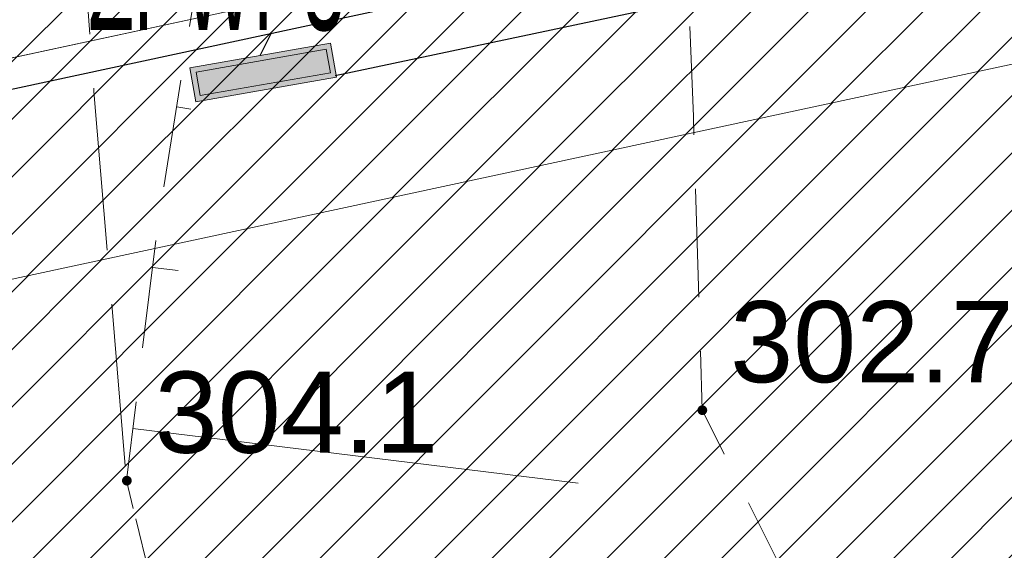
# Model space of a CAD drawing. Header units: metres. Extents: x 6567444 to 13135881, y 5574237 to 11149086.
# Tile 164 of 212: x 6567875 to 6567884, y 5574549 to 5574554. Entities that reach past the tile are written whole.
import ezdxf
from ezdxf.enums import TextEntityAlignment as Align

# ---------------------------------------------------------------- set-up
doc = ezdxf.new("R2010")
doc.units = ezdxf.units.M
for name, pattern in [('_MDCP$0$L_0_04', [1.5, 1, -0.5]), ('_MDCP$1$L_0_06', [2, 1.5, -0.5]), ('GE.I.6640.1.468.2024_MDCP_dodatkowe pomiary_12.03.2026$0$L_0_04', [1.5, 1, -0.5]), ('GE.I.6640.1.468.2024_MDCP_dodatkowe pomiary_12.03.2026$0$L_0_06', [2, 1.5, -0.5])]:
    doc.linetypes.add(name, pattern=pattern)
for name, color, linetype, lineweight in [('_MDCP$0$KR_ObiektKarto', 7, 'Continuous', 18), ('_MDCP$0$OT_Komunikacja', 7, 'Continuous', 18), ('_MDCP$0$OT_Skarpa', 7, 'Continuous', 18), ('_MDCP$0$OTRN', 7, 'Continuous', 13), ('GE.I.6640.1.468.2024_MDCP_dodatkowe pomiary_12.03.2026$0$KR_ObiektKarto', 7, 'Continuous', 18), ('GE.I.6640.1.468.2024_MDCP_dodatkowe pomiary_12.03.2026$0$OT_Komunikacja', 7, 'Continuous', 18), ('GE.I.6640.1.468.2024_MDCP_dodatkowe pomiary_12.03.2026$0$OT_Skarpa', 7, 'Continuous', 18), ('GE.I.6640.1.468.2024_MDCP_dodatkowe pomiary_12.03.2026$0$OTRN', 7, 'Continuous', 13), ('PT-IE-001 PZT - instal. elektr XREFF$0$SEL_sieci_kable_nN', 1, 'PT-IE-001 PZT - instal. elektr XREFF$0$SEL_eN', 30), ('PT-IE-001 PZT - instal. elektr XREFF$0$SEL_zlacze_nN', 1, 'PT-IE-001 PZT - instal. elektr XREFF$0$SEL_eN', 20)]:
    doc.layers.add(name, color=color, linetype=linetype, lineweight=lineweight)
for name, color, linetype in [('_MDCP$0$OTRN_O', 7, 'Continuous'), ('FORMA - Arch 01 - PZT 1 Strefy', 7, 'Continuous'), ('GE.I.6640.1.468.2024_MDCP_dodatkowe pomiary_12.03.2026$0$OTRN_O', 7, 'Continuous'), ('PT-IE-001 PZT - instal. elektr XREFF$0$SEL_atrybut_bloku1', 7, 'Continuous'), ('PT-IE-001 PZT - instal. elektr XREFF$0$SEL_atrybut_bloku2', 9, 'Continuous')]:
    doc.layers.add(name, color=color, linetype=linetype)
doc.styles.add('_MDCP$0$BDOT', font='arial.ttf', dxfattribs={"width": 0.9})
doc.styles.add('GE.I.6640.1.468.2024_MDCP_dodatkowe pomiary_12.03.2026$0$BDOT', font='arial.ttf', dxfattribs={"width": 0.9})
doc.styles.add('PT-IE-001 PZT - instal. elektr XREFF$0$ARIAL', font='ARIALN.TTF', dxfattribs={"width": 0.8})
doc.styles.add('PT-IE-001 PZT - instal. elektr XREFF$0$ROMANS', font='ARIALN.TTF', dxfattribs={"width": 0.8})
doc.linetypes.add('PT-IE-001 PZT - instal. elektr XREFF$0$SEL_eN', pattern='A,5,["eN",PT-IE-001 PZT - instal. elektr XREFF$0$ARIAL,S=1,R=0,X=1.8,Y=0.25],5', length=10)
pattern_1 = [(45, (0, 0), (-0.265165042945, 0.265165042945), [])]

# ---------------------------------------------------------------- blocks, each defined once
blk = doc.blocks.new('_MDCP$0$OTRN')
at = {"layer": '_MDCP$0$OTRN', "color": 0, "const_width": 0.09}
blk.add_lwpolyline([(-0.045, 0, 1), (0.045, 0, 1)], format="xyb", close=True, dxfattribs=at)
at = {"layer": '_MDCP$0$OTRN_O', "color": 0, "style": '_MDCP$0$BDOT'}
blk.add_attdef('RZEDNA', (0.514, 0.515), '', height=1.5, dxfattribs=at)
blk = doc.blocks.new('_MDCP')
at = {"layer": '_MDCP$0$KR_ObiektKarto', "linetype": 'Continuous', "lineweight": 18, "flags": 128}
for points in [[(6567876.2244, 5574553.31), (6567876.3546, 5574553.289)], [(6567876.0007, 5574551.827), (6567876.2368, 5574551.7981)], [(6567875.8185, 5574550.3381), (6567879.9339, 5574549.8346)]]:
    blk.add_lwpolyline(points, dxfattribs=at)
at = {"layer": '_MDCP$0$OT_Komunikacja', "color": 7, "linetype": '_MDCP$1$L_0_06', "lineweight": 18, "flags": 128}
blk.add_lwpolyline([(6567882.96, 5574514.19), (6567888.44, 5574477.38), (6567889.21, 5574475.79), (6567889.95, 5574474.97), (6567890.49, 5574474.7), (6567893.61, 5574473.71), (6567902.37, 5574471.63), (6567913.26, 5574468.91), (6567913.873, 5574468.734), (6567913.06, 5574465.175), (6567909.46, 5574465.92), (6567901.4, 5574466.74), (6567896.97, 5574466.97), (6567892.9, 5574468.19), (6567889.15, 5574469.24), (6567888, 5574469.69), (6567887.04, 5574470.68), (6567886.14, 5574472.85), (6567879.8, 5574500.83), (6567875.93, 5574514.86), (6567873.96, 5574525.12), (6567870.68, 5574544.68), (6567869.69, 5574556.86), (6567875.1, 5574558.32), (6567875.46, 5574553.45), (6567875.76, 5574549.86), (6567876.26, 5574547.82), (6567876.97, 5574544.24), (6567879.87, 5574529.68)], close=True, dxfattribs=at)
at = {"layer": '_MDCP$0$OT_Skarpa', "color": 7, "linetype": '_MDCP$0$L_0_04', "lineweight": 18, "flags": 128}
blk.add_lwpolyline([(6567884.01, 5574512.09), (6567876.86, 5574547.94), (6567876.26, 5574547.82), (6567875.76, 5574549.86), (6567876.05, 5574552.23), (6567876.57, 5574555.45), (6567878.39, 5574559.18), (6567897.71, 5574564.07), (6567907.99, 5574566.63), (6567917.65, 5574568.74), (6567919.76, 5574567.97), (6567921.57, 5574566.16), (6567922.3, 5574563.38), (6567924.42, 5574554.5), (6567927.48, 5574539.93), (6567930.14, 5574525.19), (6567933.11, 5574509.36), (6567935.59, 5574495.65), (6567937.29, 5574485.32), (6567934.85, 5574495.46), (6567931.87, 5574510.28), (6567928.6, 5574524.67), (6567925.41, 5574540.18), (6567922.33, 5574553.8), (6567920.26, 5574561.93), (6567918.72, 5574564.81), (6567916.89, 5574565.72), (6567903.79, 5574562.41), (6567889, 5574558.66), (6567880.87, 5574556.37), (6567881, 5574553.22), (6567881.08, 5574550.51), (6567883.71, 5574545.25), (6567886.81, 5574530.54), (6567887.46, 5574525.34), (6567888.95, 5574514.16)], close=True, dxfattribs=at)
at = {"layer": '_MDCP$0$OTRN', "color": 14, "xscale": 0.5, "yscale": 0.5, "zscale": 0.5}
for p, values in [((6567881.082, 5574550.508, 302.653), {'RZEDNA': '302.7'}), ((6567875.764, 5574549.857, 304.068), {'RZEDNA': '304.1'})]:
    blk.add_blockref('_MDCP$0$OTRN', p, dxfattribs=at).add_auto_attribs(values)
blk = doc.blocks.new('GE.I.6640.1.468.2024_MDCP_dodatkowe pomiary_12.03.2026$0$OTRN')
at = {"layer": 'GE.I.6640.1.468.2024_MDCP_dodatkowe pomiary_12.03.2026$0$OTRN', "color": 0, "const_width": 0.09}
blk.add_lwpolyline([(-0.045, 0, 1), (0.045, 0, 1)], format="xyb", close=True, dxfattribs=at)
at = {"layer": 'GE.I.6640.1.468.2024_MDCP_dodatkowe pomiary_12.03.2026$0$OTRN_O', "color": 0, "style": 'GE.I.6640.1.468.2024_MDCP_dodatkowe pomiary_12.03.2026$0$BDOT'}
blk.add_attdef('RZEDNA', (0.514, 0.515), '', height=1.5, dxfattribs=at)
blk = doc.blocks.new('GE.I.6640.1.468.2024_MDCP_dodatkowe pomiary_12.03.2026')
at = {"layer": 'GE.I.6640.1.468.2024_MDCP_dodatkowe pomiary_12.03.2026$0$KR_ObiektKarto', "linetype": 'Continuous', "lineweight": 18, "flags": 128}
for points in [[(6567876.2244, 5574553.31), (6567876.3546, 5574553.289)], [(6567876.0007, 5574551.827), (6567876.2368, 5574551.7981)], [(6567875.8185, 5574550.3381), (6567879.9339, 5574549.8346)]]:
    blk.add_lwpolyline(points, dxfattribs=at)
at = {"layer": 'GE.I.6640.1.468.2024_MDCP_dodatkowe pomiary_12.03.2026$0$OT_Komunikacja', "color": 7, "linetype": 'GE.I.6640.1.468.2024_MDCP_dodatkowe pomiary_12.03.2026$0$L_0_06', "lineweight": 18, "flags": 128}
blk.add_lwpolyline([(6567882.96, 5574514.19), (6567888.44, 5574477.38), (6567889.21, 5574475.79), (6567889.95, 5574474.97), (6567890.49, 5574474.7), (6567893.61, 5574473.71), (6567902.37, 5574471.63), (6567913.26, 5574468.91), (6567913.873, 5574468.734), (6567913.06, 5574465.175), (6567909.46, 5574465.92), (6567901.4, 5574466.74), (6567896.97, 5574466.97), (6567892.9, 5574468.19), (6567889.15, 5574469.24), (6567888, 5574469.69), (6567887.04, 5574470.68), (6567886.14, 5574472.85), (6567879.8, 5574500.83), (6567875.93, 5574514.86), (6567873.96, 5574525.12), (6567870.68, 5574544.68), (6567869.69, 5574556.86), (6567875.1, 5574558.32), (6567875.46, 5574553.45), (6567875.76, 5574549.86), (6567876.26, 5574547.82), (6567876.97, 5574544.24), (6567879.87, 5574529.68)], close=True, dxfattribs=at)
at = {"layer": 'GE.I.6640.1.468.2024_MDCP_dodatkowe pomiary_12.03.2026$0$OT_Skarpa', "color": 7, "linetype": 'GE.I.6640.1.468.2024_MDCP_dodatkowe pomiary_12.03.2026$0$L_0_04', "lineweight": 18, "flags": 128}
blk.add_lwpolyline([(6567884.01, 5574512.09), (6567876.86, 5574547.94), (6567876.26, 5574547.82), (6567875.76, 5574549.86), (6567876.05, 5574552.23), (6567876.57, 5574555.45), (6567878.39, 5574559.18), (6567897.71, 5574564.07), (6567907.99, 5574566.63), (6567917.65, 5574568.74), (6567919.76, 5574567.97), (6567921.57, 5574566.16), (6567922.3, 5574563.38), (6567924.42, 5574554.5), (6567927.48, 5574539.93), (6567930.14, 5574525.19), (6567933.11, 5574509.36), (6567935.59, 5574495.65), (6567937.29, 5574485.32), (6567934.85, 5574495.46), (6567931.87, 5574510.28), (6567928.6, 5574524.67), (6567925.41, 5574540.18), (6567922.33, 5574553.8), (6567920.26, 5574561.93), (6567918.72, 5574564.81), (6567916.89, 5574565.72), (6567903.79, 5574562.41), (6567889, 5574558.66), (6567880.87, 5574556.37), (6567881, 5574553.22), (6567881.08, 5574550.51), (6567883.71, 5574545.25), (6567886.81, 5574530.54), (6567887.46, 5574525.34), (6567888.95, 5574514.16)], close=True, dxfattribs=at)
at = {"layer": 'GE.I.6640.1.468.2024_MDCP_dodatkowe pomiary_12.03.2026$0$OTRN', "color": 14, "xscale": 0.5, "yscale": 0.5, "zscale": 0.5}
for p, values in [((6567881.082, 5574550.508, 302.653), {'RZEDNA': '302.7'}), ((6567875.764, 5574549.857, 304.068), {'RZEDNA': '304.1'})]:
    blk.add_blockref('GE.I.6640.1.468.2024_MDCP_dodatkowe pomiary_12.03.2026$0$OTRN', p, dxfattribs=at).add_auto_attribs(values)
blk = doc.blocks.new('*U623')
blk.add_hatch(color=256).paths.add_polyline_path([(0.66, 0.32), (-0.66, 0.32), (-0.66, 0), (0.66, 0)])
for points in [[(-0.66, 0.32), (0.66, 0.32), (0.66, 0), (-0.66, 0)], [(-0.61, 0.27), (0.61, 0.27), (0.61, 0.05), (-0.61, 0.05)]]:
    blk.add_lwpolyline(points, close=True)
at = {"layer": 'PT-IE-001 PZT - instal. elektr XREFF$0$SEL_atrybut_bloku1', "style": 'PT-IE-001 PZT - instal. elektr XREFF$0$ROMANS', "width": 0.6, "flags": 8}
blk.add_attdef('TYP', text='', height=1, dxfattribs=at).set_placement((0, 0.45), align=Align.CENTER)
at = {"layer": 'PT-IE-001 PZT - instal. elektr XREFF$0$SEL_atrybut_bloku2', "style": 'PT-IE-001 PZT - instal. elektr XREFF$0$ROMANS', "width": 0.6, "flags": 8}
for tag, p in [('OPIS1', (0, -0.95)), ('OPIS2', (0, -1.95))]:
    blk.add_attdef(tag, text='', height=0.75, dxfattribs=at).set_placement(p, align=Align.CENTER)
blk = doc.blocks.new('PT-IE-001 PZT - instal. elektr XREFF')
at = {"layer": 'PT-IE-001 PZT - instal. elektr XREFF$0$SEL_sieci_kable_nN', "ltscale": 0.5}
for points in [[(6567848.3684, 5574538.6296), (6567846.612, 5574547.0358), (6567846.8962, 5574547.498), (6567846.8962, 5574547.498), (6567917.211, 5574562.6125), (6567917.7712, 5574562.2234), (6567926.7333, 5574520.7202), (6567929.8509, 5574521.2331), (6567930.8884, 5574516.1625), (6567931.3064, 5574516.1183)], [(6567916.8251, 5574561.8667), (6567877.6898, 5574553.5942)], [(6567876.9972, 5574553.7843), (6567877.0992, 5574553.9923)]]:
    blk.add_lwpolyline(points, dxfattribs=at)
at = {"layer": 'PT-IE-001 PZT - instal. elektr XREFF$0$SEL_zlacze_nN'}
ref = blk.add_blockref('*U623', (6567876.9972, 5574553.7843), dxfattribs=dict(at, rotation=189.9441980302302))
ref.add_attrib('TYP', 'ZPWP3', dxfattribs={"layer": 'PT-IE-001 PZT - instal. elektr XREFF$0$SEL_atrybut_bloku1', "height": 1, "style": 'PT-IE-001 PZT - instal. elektr XREFF$0$ROMANS', "width": 0.6}).set_placement((6567876.5926, 5574554.0176), align=Align.CENTER)

msp = doc.modelspace()

# ---------------------------------------------------------------- block references
at = {"layer": 'Defpoints'}
msp.add_blockref('GE.I.6640.1.468.2024_MDCP_dodatkowe pomiary_12.03.2026', (0, 0), dxfattribs=at)

# ---------------------------------------------------------------- next in the draw order: block references
msp.add_blockref('_MDCP', (0, 0))

# ---------------------------------------------------------------- next in the draw order: block references
msp.add_blockref('PT-IE-001 PZT - instal. elektr XREFF', (0, 0))

# ---------------------------------------------------------------- next in the draw order: hatches: boundary and pattern name
at = {"layer": 'FORMA - Arch 01 - PZT 1 Strefy', "linetype": 'Continuous', "lineweight": 0, "true_color": 0x577933}
h = msp.add_hatch(dxfattribs=at)
h.set_pattern_fill('ANSI31', color=77, scale=3, style=0)
h.set_pattern_definition(pattern_1)
h.paths.add_polyline_path([(6567829, 5574517.24), (6567842.3979, 5574471.1185), (6567844.1651, 5574471.6318), (6567846.9307, 5574462.1115), (6567846.9671, 5574484.4721), (6567835.7357, 5574536.73), (6567846.6423, 5574539.0741), (6567844.8637, 5574547.3496), (6567918.5713, 5574563.191), (6567935.6055, 5574483.9335), (6567930.9751, 5574476.7679), (6567931.2272, 5574475.5947), (6567933.5702, 5574476.0982, 0.216609), (6567938.8837, 5574480.0852), (6567921.55, 5574567.86), (6567849.2666, 5574550.953), (6567830.11, 5574546.47)])
at = {"layer": 'FORMA - Arch 01 - PZT 1 Strefy', "linetype": 'Continuous', "lineweight": 0, "true_color": 0x606060}
h = msp.add_hatch(dxfattribs=at)
h.set_pattern_fill('ANSI31', color=251, scale=3, style=0)
h.set_pattern_definition(pattern_1)
h.paths.add_polyline_path([(6567846.9734, 5574484.4427), (6567846.9307, 5574462.1115), (6567848.5307, 5574462.1089), (6567848.5551, 5574477.0835), (6567851.2613, 5574464.4919), (6567853.2166, 5574464.9122), (6567838.1113, 5574535.1949), (6567849.0179, 5574537.539), (6567847.2393, 5574545.8145), (6567909.1936, 5574559.1298), (6567910.9293, 5574559.5029), (6567916.7935, 5574560.7632), (6567918.5271, 5574552.6974), (6567922.6455, 5574533.535), (6567924.8435, 5574534.0074), (6567920.2838, 5574555.2229), (6567918.5713, 5574563.191), (6567844.8637, 5574547.3496), (6567846.6423, 5574539.0741), (6567835.7357, 5574536.73)])
at = {"layer": 'FORMA - Arch 01 - PZT 1 Strefy', "linetype": 'Continuous', "lineweight": 0, "ltscale": 5, "true_color": 0xf0e6d9}
h = msp.add_hatch(dxfattribs=at)
h.set_pattern_fill('ANSI31', color=254, scale=3, style=0)
h.set_pattern_definition(pattern_1)
h.paths.add_polyline_path([(6567838.1113, 5574535.1949), (6567853.2166, 5574464.9122), (6567877.7611, 5574470.1873), (6567866.7292, 5574521.5174), (6567916.7813, 5574532.2746), (6567914.7116, 5574541.9047), (6567920.5758, 5574543.1651), (6567916.7935, 5574560.7632), (6567847.2393, 5574545.8145), (6567849.0179, 5574537.539)])

# ---------------------------------------------------------------- next in the draw order: linework, layer by layer
at = {"layer": 'FORMA - Arch 01 - PZT 1 Strefy', "color": 9, "linetype": 'Continuous', "lineweight": 13}
for p, q in [((6567918.5713, 5574563.191), (6567844.8637, 5574547.3496)), ((6567847.2393, 5574545.8145), (6567909.1936, 5574559.1298))]:
    msp.add_line(p, q, dxfattribs=at)
at = {"layer": 'FORMA - Arch 01 - PZT 1 Strefy', "color": 71, "linetype": 'Continuous', "lineweight": 13, "true_color": 0xaff266}
msp.add_line((6567844.8637, 5574547.3496), (6567918.5713, 5574563.191), dxfattribs=at)
at = {"layer": 'FORMA - Arch 01 - PZT 1 Strefy', "color": 254, "linetype": 'Continuous', "lineweight": 0, "true_color": 0xe3cfb5}
msp.add_line((6567916.7935, 5574560.7632), (6567847.2393, 5574545.8145), dxfattribs=at)

doc.saveas('drawing.dxf')
